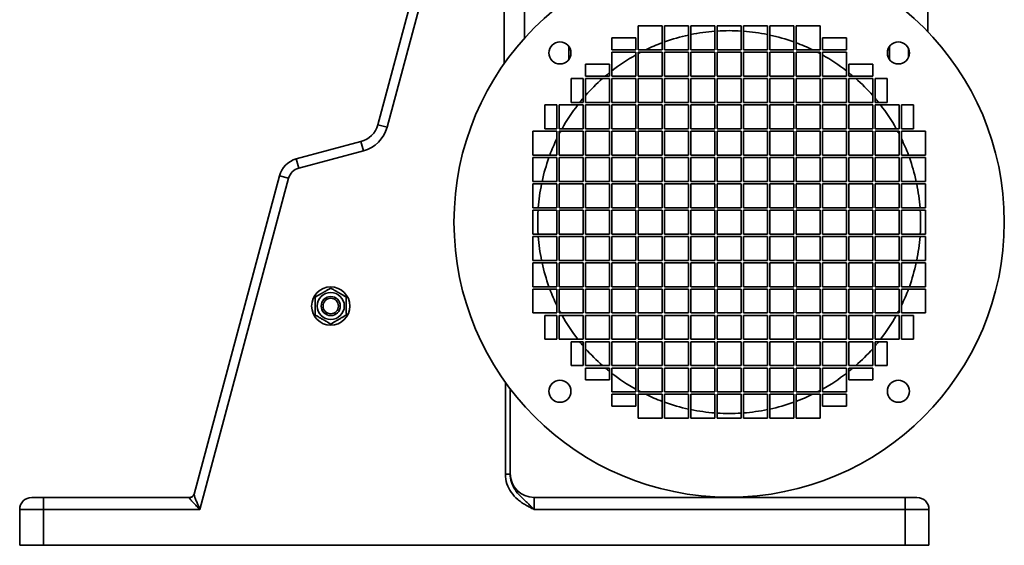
# Model space of a CAD drawing. Header units: millimetres. Extents: x 409 to 851, y 121 to 770.
# Tile 1 of 7: x 439 to 851, y 121 to 341. Entities that reach past the tile are written whole.
import ezdxf

# ---------------------------------------------------------------- set-up
doc = ezdxf.new("R2010")
doc.units = ezdxf.units.MM
doc.header["$LTSCALE"] = 3
doc.layers.add('Krawędzie widoczne(ISO)', color=7, linetype='Continuous', lineweight=35, true_color=0x262659)
doc.layers.add('Widoczne krawędzie styczne(ISO)', color=7, linetype='Continuous', lineweight=35, true_color=0x1a1a3e)

msp = doc.modelspace()

# ---------------------------------------------------------------- linework, layer by layer
at = {"layer": 'Krawędzie widoczne(ISO)'}
for p, q in [((650.4, 333.36), (650.4, 723.46)), ((818.9, 336.06), (818.9, 722.96)), ((614.87, 393.45), (589.06, 297.16)), ((641.9, 360.52), (641.9, 322.71)), ((697.9, 328.46), (697.9, 338.46)), ((697.9, 338.46), (707.9, 338.46)), ((707.9, 338.46), (707.9, 328.46)), ((708.9, 328.46), (708.9, 338.46)), ((708.9, 338.46), (718.9, 338.46)), ((718.9, 338.46), (718.9, 328.46)), ((719.9, 328.46), (719.9, 338.46)), ((719.9, 338.46), (729.9, 338.46)), ((729.9, 338.46), (729.9, 328.46)), ((730.9, 328.46), (730.9, 338.46)), ((730.9, 338.46), (740.9, 338.46)), ((740.9, 338.46), (740.9, 328.46)), ((741.9, 338.46), (751.9, 338.46)), ((741.9, 328.46), (741.9, 338.46)), ((751.9, 338.46), (751.9, 328.46)), ((752.9, 338.46), (762.9, 338.46)), ((752.9, 328.46), (752.9, 338.46)), ((762.9, 338.46), (762.9, 328.46)), ((763.9, 338.46), (773.9, 338.46)), ((763.9, 328.46), (763.9, 338.46)), ((773.9, 338.46), (773.9, 328.46)), ((686.9, 328.46), (686.9, 333.46)), ((686.9, 333.46), (696.9, 333.46)), ((696.9, 333.46), (696.9, 328.46)), ((774.9, 328.46), (774.9, 333.46)), ((774.9, 333.46), (784.9, 333.46)), ((784.9, 333.46), (784.9, 328.46)), ((696.9, 328.46), (686.9, 328.46)), ((686.9, 317.46), (686.9, 327.46)), ((686.9, 327.46), (696.9, 327.46)), ((696.9, 327.46), (696.9, 317.46)), ((707.9, 328.46), (697.9, 328.46)), ((697.9, 317.46), (697.9, 327.46)), ((697.9, 327.46), (707.9, 327.46)), ((707.9, 327.46), (707.9, 317.46)), ((718.9, 328.46), (708.9, 328.46)), ((708.9, 317.46), (708.9, 327.46)), ((708.9, 327.46), (718.9, 327.46)), ((718.9, 327.46), (718.9, 317.46)), ((729.9, 328.46), (719.9, 328.46)), ((719.9, 317.46), (719.9, 327.46)), ((719.9, 327.46), (729.9, 327.46)), ((729.9, 327.46), (729.9, 317.46)), ((740.9, 328.46), (730.9, 328.46)), ((730.9, 317.46), (730.9, 327.46)), ((730.9, 327.46), (740.9, 327.46)), ((740.9, 327.46), (740.9, 317.46)), ((751.9, 328.46), (741.9, 328.46)), ((741.9, 327.46), (751.9, 327.46)), ((741.9, 317.46), (741.9, 327.46)), ((751.9, 327.46), (751.9, 317.46)), ((762.9, 328.46), (752.9, 328.46)), ((752.9, 327.46), (762.9, 327.46)), ((752.9, 317.46), (752.9, 327.46)), ((762.9, 327.46), (762.9, 317.46)), ((773.9, 328.46), (763.9, 328.46)), ((763.9, 327.46), (773.9, 327.46)), ((763.9, 317.46), (763.9, 327.46)), ((773.9, 327.46), (773.9, 317.46)), ((784.9, 328.46), (774.9, 328.46)), ((774.9, 327.46), (784.9, 327.46)), ((774.9, 317.46), (774.9, 327.46)), ((784.9, 327.46), (784.9, 317.46)), ((810.9, 325.51), (810.9, 328.83)), ((675.9, 317.46), (675.9, 322.46)), ((675.9, 322.46), (685.9, 322.46)), ((685.9, 322.46), (685.9, 317.46)), ((785.9, 317.46), (785.9, 322.46)), ((785.9, 322.46), (795.9, 322.46)), ((795.9, 322.46), (795.9, 317.46)), ((685.9, 317.46), (675.9, 317.46)), ((696.9, 317.46), (686.9, 317.46)), ((707.9, 317.46), (697.9, 317.46)), ((718.9, 317.46), (708.9, 317.46)), ((729.9, 317.46), (719.9, 317.46)), ((740.9, 317.46), (730.9, 317.46)), ((751.9, 317.46), (741.9, 317.46)), ((762.9, 317.46), (752.9, 317.46)), ((773.9, 317.46), (763.9, 317.46)), ((784.9, 317.46), (774.9, 317.46)), ((795.9, 317.46), (785.9, 317.46)), ((669.9, 306.46), (669.9, 316.46)), ((669.9, 316.46), (674.9, 316.46)), ((674.9, 316.46), (674.9, 306.46)), ((675.9, 306.46), (675.9, 316.46)), ((675.9, 316.46), (685.9, 316.46)), ((685.9, 316.46), (685.9, 306.46)), ((686.9, 306.46), (686.9, 316.46)), ((686.9, 316.46), (696.9, 316.46)), ((696.9, 316.46), (696.9, 306.46)), ((697.9, 306.46), (697.9, 316.46)), ((697.9, 316.46), (707.9, 316.46)), ((707.9, 316.46), (707.9, 306.46)), ((708.9, 306.46), (708.9, 316.46)), ((708.9, 316.46), (718.9, 316.46)), ((718.9, 316.46), (718.9, 306.46)), ((719.9, 306.46), (719.9, 316.46)), ((719.9, 316.46), (729.9, 316.46)), ((729.9, 316.46), (729.9, 306.46)), ((730.9, 306.46), (730.9, 316.46)), ((730.9, 316.46), (740.9, 316.46)), ((740.9, 316.46), (740.9, 306.46)), ((741.9, 316.46), (751.9, 316.46)), ((741.9, 306.46), (741.9, 316.46)), ((751.9, 316.46), (751.9, 306.46)), ((752.9, 316.46), (762.9, 316.46)), ((752.9, 306.46), (752.9, 316.46)), ((762.9, 316.46), (762.9, 306.46)), ((763.9, 316.46), (773.9, 316.46)), ((763.9, 306.46), (763.9, 316.46)), ((773.9, 316.46), (773.9, 306.46)), ((774.9, 316.46), (784.9, 316.46)), ((774.9, 306.46), (774.9, 316.46)), ((784.9, 316.46), (784.9, 306.46)), ((785.9, 316.46), (795.9, 316.46)), ((785.9, 306.46), (785.9, 316.46)), ((795.9, 316.46), (795.9, 306.46)), ((796.9, 316.46), (801.9, 316.46)), ((796.9, 306.46), (796.9, 316.46)), ((801.9, 316.46), (801.9, 306.46)), ((658.9, 305.46), (663.9, 305.46)), ((658.9, 295.46), (658.9, 305.46)), ((663.9, 305.46), (663.9, 295.46)), ((664.9, 295.46), (664.9, 305.46)), ((664.9, 305.46), (674.9, 305.46)), ((674.9, 306.46), (669.9, 306.46)), ((674.9, 305.46), (674.9, 295.46)), ((685.9, 306.46), (675.9, 306.46)), ((675.9, 295.46), (675.9, 305.46)), ((675.9, 305.46), (685.9, 305.46)), ((685.9, 305.46), (685.9, 295.46)), ((696.9, 306.46), (686.9, 306.46)), ((686.9, 295.46), (686.9, 305.46)), ((686.9, 305.46), (696.9, 305.46)), ((696.9, 305.46), (696.9, 295.46)), ((707.9, 306.46), (697.9, 306.46)), ((697.9, 295.46), (697.9, 305.46)), ((697.9, 305.46), (707.9, 305.46)), ((707.9, 305.46), (707.9, 295.46)), ((718.9, 306.46), (708.9, 306.46)), ((708.9, 295.46), (708.9, 305.46)), ((708.9, 305.46), (718.9, 305.46)), ((718.9, 305.46), (718.9, 295.46)), ((729.9, 306.46), (719.9, 306.46)), ((719.9, 295.46), (719.9, 305.46)), ((719.9, 305.46), (729.9, 305.46)), ((729.9, 305.46), (729.9, 295.46)), ((740.9, 306.46), (730.9, 306.46)), ((730.9, 295.46), (730.9, 305.46)), ((730.9, 305.46), (740.9, 305.46)), ((740.9, 305.46), (740.9, 295.46)), ((751.9, 306.46), (741.9, 306.46)), ((741.9, 305.46), (751.9, 305.46)), ((741.9, 295.46), (741.9, 305.46)), ((751.9, 305.46), (751.9, 295.46)), ((762.9, 306.46), (752.9, 306.46)), ((752.9, 305.46), (762.9, 305.46)), ((752.9, 295.46), (752.9, 305.46)), ((762.9, 305.46), (762.9, 295.46)), ((773.9, 306.46), (763.9, 306.46)), ((763.9, 305.46), (773.9, 305.46)), ((763.9, 295.46), (763.9, 305.46)), ((773.9, 305.46), (773.9, 295.46)), ((784.9, 306.46), (774.9, 306.46)), ((774.9, 305.46), (784.9, 305.46)), ((774.9, 295.46), (774.9, 305.46)), ((784.9, 305.46), (784.9, 295.46)), ((795.9, 306.46), (785.9, 306.46)), ((785.9, 305.46), (795.9, 305.46)), ((785.9, 295.46), (785.9, 305.46)), ((795.9, 305.46), (795.9, 295.46)), ((801.9, 306.46), (796.9, 306.46)), ((796.9, 305.46), (806.9, 305.46)), ((796.9, 295.46), (796.9, 305.46)), ((806.9, 305.46), (806.9, 295.46)), ((807.9, 295.46), (807.9, 305.46)), ((807.9, 305.46), (812.9, 305.46)), ((812.9, 305.46), (812.9, 295.46)), ((653.9, 284.46), (653.9, 294.46)), ((653.9, 294.46), (663.9, 294.46)), ((663.9, 295.46), (658.9, 295.46)), ((663.9, 294.46), (663.9, 284.46)), ((674.9, 295.46), (664.9, 295.46)), ((664.9, 284.46), (664.9, 294.46)), ((664.9, 294.46), (674.9, 294.46)), ((674.9, 294.46), (674.9, 284.46)), ((685.9, 295.46), (675.9, 295.46)), ((675.9, 284.46), (675.9, 294.46)), ((675.9, 294.46), (685.9, 294.46)), ((685.9, 294.46), (685.9, 284.46)), ((696.9, 295.46), (686.9, 295.46)), ((686.9, 284.46), (686.9, 294.46)), ((686.9, 294.46), (696.9, 294.46)), ((696.9, 294.46), (696.9, 284.46)), ((707.9, 295.46), (697.9, 295.46)), ((697.9, 284.46), (697.9, 294.46)), ((697.9, 294.46), (707.9, 294.46)), ((707.9, 294.46), (707.9, 284.46)), ((718.9, 295.46), (708.9, 295.46)), ((708.9, 284.46), (708.9, 294.46)), ((708.9, 294.46), (718.9, 294.46)), ((718.9, 294.46), (718.9, 284.46)), ((729.9, 295.46), (719.9, 295.46)), ((719.9, 284.46), (719.9, 294.46)), ((719.9, 294.46), (729.9, 294.46)), ((729.9, 294.46), (729.9, 284.46)), ((740.9, 295.46), (730.9, 295.46)), ((730.9, 284.46), (730.9, 294.46)), ((730.9, 294.46), (740.9, 294.46)), ((740.9, 294.46), (740.9, 284.46)), ((751.9, 295.46), (741.9, 295.46)), ((741.9, 294.46), (751.9, 294.46)), ((741.9, 284.46), (741.9, 294.46)), ((751.9, 294.46), (751.9, 284.46)), ((762.9, 295.46), (752.9, 295.46)), ((752.9, 294.46), (762.9, 294.46)), ((752.9, 284.46), (752.9, 294.46)), ((762.9, 294.46), (762.9, 284.46)), ((773.9, 295.46), (763.9, 295.46)), ((763.9, 294.46), (773.9, 294.46)), ((763.9, 284.46), (763.9, 294.46)), ((773.9, 294.46), (773.9, 284.46)), ((784.9, 295.46), (774.9, 295.46)), ((774.9, 294.46), (784.9, 294.46)), ((774.9, 284.46), (774.9, 294.46)), ((784.9, 294.46), (784.9, 284.46)), ((795.9, 295.46), (785.9, 295.46)), ((785.9, 294.46), (795.9, 294.46)), ((785.9, 284.46), (785.9, 294.46)), ((795.9, 294.46), (795.9, 284.46)), ((806.9, 295.46), (796.9, 295.46)), ((796.9, 294.46), (806.9, 294.46)), ((796.9, 284.46), (796.9, 294.46)), ((806.9, 294.46), (806.9, 284.46)), ((812.9, 295.46), (807.9, 295.46)), ((807.9, 294.46), (817.9, 294.46)), ((807.9, 284.46), (807.9, 294.46)), ((817.9, 294.46), (817.9, 284.46)), ((581.99, 290.09), (554.99, 282.85)), ((663.9, 284.46), (653.9, 284.46)), ((674.9, 284.46), (664.9, 284.46)), ((685.9, 284.46), (675.9, 284.46)), ((696.9, 284.46), (686.9, 284.46)), ((707.9, 284.46), (697.9, 284.46)), ((718.9, 284.46), (708.9, 284.46)), ((729.9, 284.46), (719.9, 284.46)), ((740.9, 284.46), (730.9, 284.46)), ((751.9, 284.46), (741.9, 284.46)), ((762.9, 284.46), (752.9, 284.46)), ((773.9, 284.46), (763.9, 284.46)), ((784.9, 284.46), (774.9, 284.46)), ((795.9, 284.46), (785.9, 284.46)), ((806.9, 284.46), (796.9, 284.46)), ((817.9, 284.46), (807.9, 284.46)), ((653.9, 273.46), (653.9, 283.46)), ((653.9, 283.46), (663.9, 283.46)), ((663.9, 283.46), (663.9, 273.46)), ((664.9, 273.46), (664.9, 283.46)), ((664.9, 283.46), (674.9, 283.46)), ((674.9, 283.46), (674.9, 273.46)), ((675.9, 273.46), (675.9, 283.46)), ((675.9, 283.46), (685.9, 283.46)), ((685.9, 283.46), (685.9, 273.46)), ((686.9, 273.46), (686.9, 283.46)), ((686.9, 283.46), (696.9, 283.46)), ((696.9, 283.46), (696.9, 273.46)), ((697.9, 273.46), (697.9, 283.46)), ((697.9, 283.46), (707.9, 283.46)), ((707.9, 283.46), (707.9, 273.46)), ((708.9, 273.46), (708.9, 283.46)), ((708.9, 283.46), (718.9, 283.46)), ((718.9, 283.46), (718.9, 273.46)), ((719.9, 273.46), (719.9, 283.46)), ((719.9, 283.46), (729.9, 283.46)), ((729.9, 283.46), (729.9, 273.46)), ((730.9, 273.46), (730.9, 283.46)), ((730.9, 283.46), (740.9, 283.46)), ((740.9, 283.46), (740.9, 273.46)), ((741.9, 283.46), (751.9, 283.46)), ((741.9, 273.46), (741.9, 283.46)), ((751.9, 283.46), (751.9, 273.46)), ((752.9, 283.46), (762.9, 283.46)), ((752.9, 273.46), (752.9, 283.46)), ((762.9, 283.46), (762.9, 273.46)), ((763.9, 283.46), (773.9, 283.46)), ((763.9, 273.46), (763.9, 283.46)), ((773.9, 283.46), (773.9, 273.46)), ((774.9, 283.46), (784.9, 283.46)), ((774.9, 273.46), (774.9, 283.46)), ((784.9, 283.46), (784.9, 273.46)), ((785.9, 283.46), (795.9, 283.46)), ((785.9, 273.46), (785.9, 283.46)), ((795.9, 283.46), (795.9, 273.46)), ((796.9, 283.46), (806.9, 283.46)), ((796.9, 273.46), (796.9, 283.46)), ((806.9, 283.46), (806.9, 273.46)), ((807.9, 283.46), (817.9, 283.46)), ((807.9, 273.46), (807.9, 283.46)), ((817.9, 283.46), (817.9, 273.46)), ((547.91, 275.78), (512.27, 142.77)), ((663.9, 273.46), (653.9, 273.46)), ((653.9, 262.46), (653.9, 272.46)), ((653.9, 272.46), (663.9, 272.46)), ((663.9, 272.46), (663.9, 262.46)), ((674.9, 273.46), (664.9, 273.46)), ((664.9, 262.46), (664.9, 272.46)), ((664.9, 272.46), (674.9, 272.46)), ((674.9, 272.46), (674.9, 262.46)), ((685.9, 273.46), (675.9, 273.46)), ((675.9, 262.46), (675.9, 272.46)), ((675.9, 272.46), (685.9, 272.46)), ((685.9, 272.46), (685.9, 262.46)), ((696.9, 273.46), (686.9, 273.46)), ((686.9, 262.46), (686.9, 272.46)), ((686.9, 272.46), (696.9, 272.46)), ((696.9, 272.46), (696.9, 262.46)), ((707.9, 273.46), (697.9, 273.46)), ((697.9, 262.46), (697.9, 272.46)), ((697.9, 272.46), (707.9, 272.46)), ((707.9, 272.46), (707.9, 262.46)), ((718.9, 273.46), (708.9, 273.46)), ((708.9, 262.46), (708.9, 272.46)), ((708.9, 272.46), (718.9, 272.46)), ((718.9, 272.46), (718.9, 262.46)), ((729.9, 273.46), (719.9, 273.46)), ((719.9, 262.46), (719.9, 272.46)), ((719.9, 272.46), (729.9, 272.46)), ((729.9, 272.46), (729.9, 262.46)), ((740.9, 273.46), (730.9, 273.46)), ((730.9, 262.46), (730.9, 272.46)), ((730.9, 272.46), (740.9, 272.46)), ((740.9, 272.46), (740.9, 262.46)), ((751.9, 273.46), (741.9, 273.46)), ((741.9, 272.46), (751.9, 272.46)), ((741.9, 262.46), (741.9, 272.46)), ((751.9, 272.46), (751.9, 262.46)), ((762.9, 273.46), (752.9, 273.46)), ((752.9, 272.46), (762.9, 272.46)), ((752.9, 262.46), (752.9, 272.46)), ((762.9, 272.46), (762.9, 262.46)), ((773.9, 273.46), (763.9, 273.46)), ((763.9, 272.46), (773.9, 272.46)), ((763.9, 262.46), (763.9, 272.46)), ((773.9, 272.46), (773.9, 262.46)), ((784.9, 273.46), (774.9, 273.46)), ((774.9, 272.46), (784.9, 272.46)), ((774.9, 262.46), (774.9, 272.46)), ((784.9, 272.46), (784.9, 262.46)), ((795.9, 273.46), (785.9, 273.46)), ((785.9, 272.46), (795.9, 272.46)), ((785.9, 262.46), (785.9, 272.46)), ((795.9, 272.46), (795.9, 262.46)), ((806.9, 273.46), (796.9, 273.46)), ((796.9, 272.46), (806.9, 272.46)), ((796.9, 262.46), (796.9, 272.46)), ((806.9, 272.46), (806.9, 262.46)), ((817.9, 273.46), (807.9, 273.46)), ((807.9, 272.46), (817.9, 272.46)), ((807.9, 262.46), (807.9, 272.46)), ((817.9, 272.46), (817.9, 262.46)), ((663.9, 262.46), (653.9, 262.46)), ((653.9, 251.46), (653.9, 261.46)), ((653.9, 261.46), (663.9, 261.46)), ((663.9, 261.46), (663.9, 251.46)), ((674.9, 262.46), (664.9, 262.46)), ((664.9, 251.46), (664.9, 261.46)), ((664.9, 261.46), (674.9, 261.46)), ((674.9, 261.46), (674.9, 251.46)), ((685.9, 262.46), (675.9, 262.46)), ((675.9, 251.46), (675.9, 261.46)), ((675.9, 261.46), (685.9, 261.46)), ((685.9, 261.46), (685.9, 251.46)), ((696.9, 262.46), (686.9, 262.46)), ((686.9, 251.46), (686.9, 261.46)), ((686.9, 261.46), (696.9, 261.46)), ((696.9, 261.46), (696.9, 251.46)), ((707.9, 262.46), (697.9, 262.46)), ((697.9, 251.46), (697.9, 261.46)), ((697.9, 261.46), (707.9, 261.46)), ((707.9, 261.46), (707.9, 251.46)), ((718.9, 262.46), (708.9, 262.46)), ((708.9, 251.46), (708.9, 261.46)), ((708.9, 261.46), (718.9, 261.46)), ((718.9, 261.46), (718.9, 251.46)), ((729.9, 262.46), (719.9, 262.46)), ((719.9, 251.46), (719.9, 261.46)), ((719.9, 261.46), (729.9, 261.46)), ((729.9, 261.46), (729.9, 251.46)), ((740.9, 262.46), (730.9, 262.46)), ((730.9, 251.46), (730.9, 261.46)), ((730.9, 261.46), (740.9, 261.46)), ((740.9, 261.46), (740.9, 251.46)), ((751.9, 262.46), (741.9, 262.46)), ((741.9, 251.46), (741.9, 261.46)), ((741.9, 261.46), (751.9, 261.46)), ((751.9, 261.46), (751.9, 251.46)), ((762.9, 262.46), (752.9, 262.46)), ((752.9, 251.46), (752.9, 261.46)), ((752.9, 261.46), (762.9, 261.46)), ((762.9, 261.46), (762.9, 251.46)), ((773.9, 262.46), (763.9, 262.46)), ((763.9, 251.46), (763.9, 261.46)), ((763.9, 261.46), (773.9, 261.46)), ((773.9, 261.46), (773.9, 251.46)), ((784.9, 262.46), (774.9, 262.46)), ((774.9, 251.46), (774.9, 261.46)), ((774.9, 261.46), (784.9, 261.46)), ((784.9, 261.46), (784.9, 251.46)), ((795.9, 262.46), (785.9, 262.46)), ((785.9, 251.46), (785.9, 261.46)), ((785.9, 261.46), (795.9, 261.46)), ((795.9, 261.46), (795.9, 251.46)), ((806.9, 262.46), (796.9, 262.46)), ((796.9, 251.46), (796.9, 261.46)), ((796.9, 261.46), (806.9, 261.46)), ((806.9, 261.46), (806.9, 251.46)), ((817.9, 262.46), (807.9, 262.46)), ((807.9, 251.46), (807.9, 261.46)), ((807.9, 261.46), (817.9, 261.46)), ((817.9, 261.46), (817.9, 251.46)), ((663.9, 251.46), (653.9, 251.46)), ((674.9, 251.46), (664.9, 251.46)), ((685.9, 251.46), (675.9, 251.46)), ((696.9, 251.46), (686.9, 251.46)), ((707.9, 251.46), (697.9, 251.46)), ((718.9, 251.46), (708.9, 251.46)), ((729.9, 251.46), (719.9, 251.46)), ((740.9, 251.46), (730.9, 251.46)), ((751.9, 251.46), (741.9, 251.46)), ((762.9, 251.46), (752.9, 251.46)), ((773.9, 251.46), (763.9, 251.46)), ((784.9, 251.46), (774.9, 251.46)), ((795.9, 251.46), (785.9, 251.46)), ((806.9, 251.46), (796.9, 251.46)), ((817.9, 251.46), (807.9, 251.46)), ((653.9, 240.46), (653.9, 250.46)), ((653.9, 250.46), (663.9, 250.46)), ((663.9, 250.46), (663.9, 240.46)), ((664.9, 240.46), (664.9, 250.46)), ((664.9, 250.46), (674.9, 250.46)), ((674.9, 250.46), (674.9, 240.46)), ((675.9, 240.46), (675.9, 250.46)), ((675.9, 250.46), (685.9, 250.46)), ((685.9, 250.46), (685.9, 240.46)), ((686.9, 240.46), (686.9, 250.46)), ((686.9, 250.46), (696.9, 250.46)), ((696.9, 250.46), (696.9, 240.46)), ((697.9, 240.46), (697.9, 250.46)), ((697.9, 250.46), (707.9, 250.46)), ((707.9, 250.46), (707.9, 240.46)), ((708.9, 240.46), (708.9, 250.46)), ((708.9, 250.46), (718.9, 250.46)), ((718.9, 250.46), (718.9, 240.46)), ((719.9, 240.46), (719.9, 250.46)), ((719.9, 250.46), (729.9, 250.46)), ((729.9, 250.46), (729.9, 240.46)), ((730.9, 240.46), (730.9, 250.46)), ((730.9, 250.46), (740.9, 250.46)), ((740.9, 250.46), (740.9, 240.46)), ((741.9, 240.46), (741.9, 250.46)), ((741.9, 250.46), (751.9, 250.46)), ((751.9, 250.46), (751.9, 240.46)), ((752.9, 240.46), (752.9, 250.46)), ((752.9, 250.46), (762.9, 250.46)), ((762.9, 250.46), (762.9, 240.46)), ((763.9, 240.46), (763.9, 250.46)), ((763.9, 250.46), (773.9, 250.46)), ((773.9, 250.46), (773.9, 240.46)), ((774.9, 240.46), (774.9, 250.46)), ((774.9, 250.46), (784.9, 250.46)), ((784.9, 250.46), (784.9, 240.46)), ((785.9, 240.46), (785.9, 250.46)), ((785.9, 250.46), (795.9, 250.46)), ((795.9, 250.46), (795.9, 240.46)), ((796.9, 240.46), (796.9, 250.46)), ((796.9, 250.46), (806.9, 250.46)), ((806.9, 250.46), (806.9, 240.46)), ((807.9, 240.46), (807.9, 250.46)), ((807.9, 250.46), (817.9, 250.46)), ((817.9, 250.46), (817.9, 240.46)), ((663.9, 240.46), (653.9, 240.46)), ((653.9, 229.46), (653.9, 239.46)), ((653.9, 239.46), (663.9, 239.46)), ((663.9, 239.46), (663.9, 229.46)), ((674.9, 240.46), (664.9, 240.46)), ((664.9, 229.46), (664.9, 239.46)), ((664.9, 239.46), (674.9, 239.46)), ((674.9, 239.46), (674.9, 229.46)), ((685.9, 240.46), (675.9, 240.46)), ((675.9, 229.46), (675.9, 239.46)), ((675.9, 239.46), (685.9, 239.46)), ((685.9, 239.46), (685.9, 229.46)), ((696.9, 240.46), (686.9, 240.46)), ((686.9, 229.46), (686.9, 239.46)), ((686.9, 239.46), (696.9, 239.46)), ((696.9, 239.46), (696.9, 229.46)), ((707.9, 240.46), (697.9, 240.46)), ((697.9, 229.46), (697.9, 239.46)), ((697.9, 239.46), (707.9, 239.46)), ((707.9, 239.46), (707.9, 229.46)), ((718.9, 240.46), (708.9, 240.46)), ((708.9, 229.46), (708.9, 239.46)), ((708.9, 239.46), (718.9, 239.46)), ((718.9, 239.46), (718.9, 229.46)), ((729.9, 240.46), (719.9, 240.46)), ((719.9, 229.46), (719.9, 239.46)), ((719.9, 239.46), (729.9, 239.46)), ((729.9, 239.46), (729.9, 229.46)), ((740.9, 240.46), (730.9, 240.46)), ((730.9, 229.46), (730.9, 239.46)), ((730.9, 239.46), (740.9, 239.46)), ((740.9, 239.46), (740.9, 229.46)), ((751.9, 240.46), (741.9, 240.46)), ((741.9, 229.46), (741.9, 239.46)), ((741.9, 239.46), (751.9, 239.46)), ((751.9, 239.46), (751.9, 229.46)), ((762.9, 240.46), (752.9, 240.46)), ((752.9, 229.46), (752.9, 239.46)), ((752.9, 239.46), (762.9, 239.46)), ((762.9, 239.46), (762.9, 229.46)), ((773.9, 240.46), (763.9, 240.46)), ((763.9, 229.46), (763.9, 239.46)), ((763.9, 239.46), (773.9, 239.46)), ((773.9, 239.46), (773.9, 229.46)), ((784.9, 240.46), (774.9, 240.46)), ((774.9, 229.46), (774.9, 239.46)), ((774.9, 239.46), (784.9, 239.46)), ((784.9, 239.46), (784.9, 229.46)), ((795.9, 240.46), (785.9, 240.46)), ((785.9, 229.46), (785.9, 239.46)), ((785.9, 239.46), (795.9, 239.46)), ((795.9, 239.46), (795.9, 229.46)), ((806.9, 240.46), (796.9, 240.46)), ((796.9, 229.46), (796.9, 239.46)), ((796.9, 239.46), (806.9, 239.46)), ((806.9, 239.46), (806.9, 229.46)), ((817.9, 240.46), (807.9, 240.46)), ((807.9, 229.46), (807.9, 239.46)), ((807.9, 239.46), (817.9, 239.46)), ((817.9, 239.46), (817.9, 229.46)), ((663.9, 229.46), (653.9, 229.46)), ((653.9, 218.46), (653.9, 228.46)), ((653.9, 228.46), (663.9, 228.46)), ((663.9, 228.46), (663.9, 218.46)), ((674.9, 229.46), (664.9, 229.46)), ((664.9, 218.46), (664.9, 228.46)), ((664.9, 228.46), (674.9, 228.46)), ((674.9, 228.46), (674.9, 218.46)), ((685.9, 229.46), (675.9, 229.46)), ((675.9, 218.46), (675.9, 228.46)), ((675.9, 228.46), (685.9, 228.46)), ((685.9, 228.46), (685.9, 218.46)), ((696.9, 229.46), (686.9, 229.46)), ((686.9, 218.46), (686.9, 228.46)), ((686.9, 228.46), (696.9, 228.46)), ((696.9, 228.46), (696.9, 218.46)), ((707.9, 229.46), (697.9, 229.46)), ((697.9, 218.46), (697.9, 228.46)), ((697.9, 228.46), (707.9, 228.46)), ((707.9, 228.46), (707.9, 218.46)), ((718.9, 229.46), (708.9, 229.46)), ((708.9, 218.46), (708.9, 228.46)), ((708.9, 228.46), (718.9, 228.46)), ((718.9, 228.46), (718.9, 218.46)), ((729.9, 229.46), (719.9, 229.46)), ((719.9, 218.46), (719.9, 228.46)), ((719.9, 228.46), (729.9, 228.46)), ((729.9, 228.46), (729.9, 218.46)), ((740.9, 229.46), (730.9, 229.46)), ((730.9, 218.46), (730.9, 228.46)), ((730.9, 228.46), (740.9, 228.46)), ((740.9, 228.46), (740.9, 218.46)), ((751.9, 229.46), (741.9, 229.46)), ((741.9, 218.46), (741.9, 228.46)), ((741.9, 228.46), (751.9, 228.46)), ((751.9, 228.46), (751.9, 218.46)), ((762.9, 229.46), (752.9, 229.46)), ((752.9, 218.46), (752.9, 228.46)), ((752.9, 228.46), (762.9, 228.46)), ((762.9, 228.46), (762.9, 218.46)), ((773.9, 229.46), (763.9, 229.46)), ((763.9, 218.46), (763.9, 228.46)), ((763.9, 228.46), (773.9, 228.46)), ((773.9, 228.46), (773.9, 218.46)), ((784.9, 229.46), (774.9, 229.46)), ((774.9, 218.46), (774.9, 228.46)), ((774.9, 228.46), (784.9, 228.46)), ((784.9, 228.46), (784.9, 218.46)), ((795.9, 229.46), (785.9, 229.46)), ((785.9, 218.46), (785.9, 228.46)), ((785.9, 228.46), (795.9, 228.46)), ((795.9, 228.46), (795.9, 218.46)), ((806.9, 229.46), (796.9, 229.46)), ((796.9, 218.46), (796.9, 228.46)), ((796.9, 228.46), (806.9, 228.46)), ((806.9, 228.46), (806.9, 218.46)), ((817.9, 229.46), (807.9, 229.46)), ((807.9, 218.46), (807.9, 228.46)), ((807.9, 228.46), (817.9, 228.46)), ((817.9, 228.46), (817.9, 218.46)), ((663.9, 218.46), (653.9, 218.46)), ((674.9, 218.46), (664.9, 218.46)), ((685.9, 218.46), (675.9, 218.46)), ((696.9, 218.46), (686.9, 218.46)), ((707.9, 218.46), (697.9, 218.46)), ((718.9, 218.46), (708.9, 218.46)), ((729.9, 218.46), (719.9, 218.46)), ((740.9, 218.46), (730.9, 218.46)), ((751.9, 218.46), (741.9, 218.46)), ((762.9, 218.46), (752.9, 218.46)), ((773.9, 218.46), (763.9, 218.46)), ((784.9, 218.46), (774.9, 218.46)), ((795.9, 218.46), (785.9, 218.46)), ((806.9, 218.46), (796.9, 218.46)), ((817.9, 218.46), (807.9, 218.46)), ((658.9, 217.46), (663.9, 217.46)), ((658.9, 207.46), (658.9, 217.46)), ((663.9, 217.46), (663.9, 207.46)), ((664.9, 207.46), (664.9, 217.46)), ((664.9, 217.46), (674.9, 217.46)), ((674.9, 217.46), (674.9, 207.46)), ((675.9, 207.46), (675.9, 217.46)), ((675.9, 217.46), (685.9, 217.46)), ((685.9, 217.46), (685.9, 207.46)), ((686.9, 207.46), (686.9, 217.46)), ((686.9, 217.46), (696.9, 217.46)), ((696.9, 217.46), (696.9, 207.46)), ((697.9, 207.46), (697.9, 217.46)), ((697.9, 217.46), (707.9, 217.46)), ((707.9, 217.46), (707.9, 207.46)), ((708.9, 207.46), (708.9, 217.46)), ((708.9, 217.46), (718.9, 217.46)), ((718.9, 217.46), (718.9, 207.46)), ((719.9, 207.46), (719.9, 217.46)), ((719.9, 217.46), (729.9, 217.46)), ((729.9, 217.46), (729.9, 207.46)), ((730.9, 207.46), (730.9, 217.46)), ((730.9, 217.46), (740.9, 217.46)), ((740.9, 217.46), (740.9, 207.46)), ((741.9, 207.46), (741.9, 217.46)), ((741.9, 217.46), (751.9, 217.46)), ((751.9, 217.46), (751.9, 207.46)), ((752.9, 207.46), (752.9, 217.46)), ((752.9, 217.46), (762.9, 217.46)), ((762.9, 217.46), (762.9, 207.46)), ((763.9, 207.46), (763.9, 217.46)), ((763.9, 217.46), (773.9, 217.46)), ((773.9, 217.46), (773.9, 207.46)), ((774.9, 207.46), (774.9, 217.46)), ((774.9, 217.46), (784.9, 217.46)), ((784.9, 217.46), (784.9, 207.46)), ((785.9, 207.46), (785.9, 217.46)), ((785.9, 217.46), (795.9, 217.46)), ((795.9, 217.46), (795.9, 207.46)), ((796.9, 207.46), (796.9, 217.46)), ((796.9, 217.46), (806.9, 217.46)), ((806.9, 217.46), (806.9, 207.46)), ((807.9, 207.46), (807.9, 217.46)), ((807.9, 217.46), (812.9, 217.46)), ((812.9, 217.46), (812.9, 207.46)), ((663.9, 207.46), (658.9, 207.46)), ((674.9, 207.46), (664.9, 207.46)), ((669.9, 196.46), (669.9, 206.46)), ((669.9, 206.46), (674.9, 206.46)), ((674.9, 206.46), (674.9, 196.46)), ((685.9, 207.46), (675.9, 207.46)), ((675.9, 196.46), (675.9, 206.46)), ((675.9, 206.46), (685.9, 206.46)), ((685.9, 206.46), (685.9, 196.46)), ((696.9, 207.46), (686.9, 207.46)), ((686.9, 196.46), (686.9, 206.46)), ((686.9, 206.46), (696.9, 206.46)), ((696.9, 206.46), (696.9, 196.46)), ((707.9, 207.46), (697.9, 207.46)), ((697.9, 196.46), (697.9, 206.46)), ((697.9, 206.46), (707.9, 206.46)), ((707.9, 206.46), (707.9, 196.46)), ((718.9, 207.46), (708.9, 207.46)), ((708.9, 196.46), (708.9, 206.46)), ((708.9, 206.46), (718.9, 206.46)), ((718.9, 206.46), (718.9, 196.46)), ((729.9, 207.46), (719.9, 207.46)), ((719.9, 196.46), (719.9, 206.46)), ((719.9, 206.46), (729.9, 206.46)), ((729.9, 206.46), (729.9, 196.46)), ((740.9, 207.46), (730.9, 207.46)), ((730.9, 196.46), (730.9, 206.46)), ((730.9, 206.46), (740.9, 206.46)), ((740.9, 206.46), (740.9, 196.46)), ((751.9, 207.46), (741.9, 207.46)), ((741.9, 196.46), (741.9, 206.46)), ((741.9, 206.46), (751.9, 206.46)), ((751.9, 206.46), (751.9, 196.46)), ((762.9, 207.46), (752.9, 207.46)), ((752.9, 196.46), (752.9, 206.46)), ((752.9, 206.46), (762.9, 206.46)), ((762.9, 206.46), (762.9, 196.46)), ((773.9, 207.46), (763.9, 207.46)), ((763.9, 196.46), (763.9, 206.46)), ((763.9, 206.46), (773.9, 206.46)), ((773.9, 206.46), (773.9, 196.46)), ((784.9, 207.46), (774.9, 207.46)), ((774.9, 196.46), (774.9, 206.46)), ((774.9, 206.46), (784.9, 206.46)), ((784.9, 206.46), (784.9, 196.46)), ((795.9, 207.46), (785.9, 207.46)), ((785.9, 196.46), (785.9, 206.46)), ((785.9, 206.46), (795.9, 206.46)), ((795.9, 206.46), (795.9, 196.46)), ((806.9, 207.46), (796.9, 207.46)), ((796.9, 196.46), (796.9, 206.46)), ((796.9, 206.46), (801.9, 206.46)), ((801.9, 206.46), (801.9, 196.46)), ((812.9, 207.46), (807.9, 207.46)), ((674.9, 196.46), (669.9, 196.46)), ((685.9, 196.46), (675.9, 196.46)), ((675.9, 195.46), (685.9, 195.46)), ((675.9, 190.46), (675.9, 195.46)), ((685.9, 195.46), (685.9, 190.46)), ((696.9, 196.46), (686.9, 196.46)), ((686.9, 185.46), (686.9, 195.46)), ((686.9, 195.46), (696.9, 195.46)), ((696.9, 195.46), (696.9, 185.46)), ((707.9, 196.46), (697.9, 196.46)), ((697.9, 185.46), (697.9, 195.46)), ((697.9, 195.46), (707.9, 195.46)), ((707.9, 195.46), (707.9, 185.46)), ((718.9, 196.46), (708.9, 196.46)), ((708.9, 185.46), (708.9, 195.46)), ((708.9, 195.46), (718.9, 195.46)), ((718.9, 195.46), (718.9, 185.46)), ((729.9, 196.46), (719.9, 196.46)), ((719.9, 185.46), (719.9, 195.46)), ((719.9, 195.46), (729.9, 195.46)), ((729.9, 195.46), (729.9, 185.46)), ((740.9, 196.46), (730.9, 196.46)), ((730.9, 185.46), (730.9, 195.46)), ((730.9, 195.46), (740.9, 195.46)), ((740.9, 195.46), (740.9, 185.46)), ((751.9, 196.46), (741.9, 196.46)), ((741.9, 185.46), (741.9, 195.46)), ((741.9, 195.46), (751.9, 195.46)), ((751.9, 195.46), (751.9, 185.46)), ((762.9, 196.46), (752.9, 196.46)), ((752.9, 185.46), (752.9, 195.46)), ((752.9, 195.46), (762.9, 195.46)), ((762.9, 195.46), (762.9, 185.46)), ((773.9, 196.46), (763.9, 196.46)), ((763.9, 185.46), (763.9, 195.46)), ((763.9, 195.46), (773.9, 195.46)), ((773.9, 195.46), (773.9, 185.46)), ((784.9, 196.46), (774.9, 196.46)), ((774.9, 185.46), (774.9, 195.46)), ((774.9, 195.46), (784.9, 195.46)), ((784.9, 195.46), (784.9, 185.46)), ((795.9, 196.46), (785.9, 196.46)), ((785.9, 190.46), (785.9, 195.46)), ((785.9, 195.46), (795.9, 195.46)), ((795.9, 195.46), (795.9, 190.46)), ((801.9, 196.46), (796.9, 196.46)), ((685.9, 190.46), (675.9, 190.46)), ((795.9, 190.46), (785.9, 190.46)), ((644.4, 151.05), (644.4, 186.8)), ((696.9, 185.46), (686.9, 185.46)), ((707.9, 185.46), (697.9, 185.46)), ((718.9, 185.46), (708.9, 185.46)), ((729.9, 185.46), (719.9, 185.46)), ((740.9, 185.46), (730.9, 185.46)), ((751.9, 185.46), (741.9, 185.46)), ((762.9, 185.46), (752.9, 185.46)), ((773.9, 185.46), (763.9, 185.46)), ((784.9, 185.46), (774.9, 185.46)), ((686.9, 179.46), (686.9, 184.46)), ((686.9, 184.46), (696.9, 184.46)), ((696.9, 184.46), (696.9, 179.46)), ((697.9, 174.46), (697.9, 184.46)), ((697.9, 184.46), (707.9, 184.46)), ((707.9, 184.46), (707.9, 174.46)), ((708.9, 174.46), (708.9, 184.46)), ((708.9, 184.46), (718.9, 184.46)), ((718.9, 184.46), (718.9, 174.46)), ((719.9, 174.46), (719.9, 184.46)), ((719.9, 184.46), (729.9, 184.46)), ((729.9, 184.46), (729.9, 174.46)), ((730.9, 174.46), (730.9, 184.46)), ((730.9, 184.46), (740.9, 184.46)), ((740.9, 184.46), (740.9, 174.46)), ((741.9, 174.46), (741.9, 184.46)), ((741.9, 184.46), (751.9, 184.46)), ((751.9, 184.46), (751.9, 174.46)), ((752.9, 174.46), (752.9, 184.46)), ((752.9, 184.46), (762.9, 184.46)), ((762.9, 184.46), (762.9, 174.46)), ((763.9, 174.46), (763.9, 184.46)), ((763.9, 184.46), (773.9, 184.46)), ((773.9, 184.46), (773.9, 174.46)), ((774.9, 179.46), (774.9, 184.46)), ((774.9, 184.46), (784.9, 184.46)), ((784.9, 184.46), (784.9, 179.46)), ((696.9, 179.46), (686.9, 179.46)), ((784.9, 179.46), (774.9, 179.46)), ((707.9, 174.46), (697.9, 174.46)), ((718.9, 174.46), (708.9, 174.46)), ((729.9, 174.46), (719.9, 174.46)), ((740.9, 174.46), (730.9, 174.46)), ((751.9, 174.46), (741.9, 174.46)), ((762.9, 174.46), (752.9, 174.46)), ((773.9, 174.46), (763.9, 174.46)), ((444.4, 141.36), (449.4, 141.36)), ((510.45, 141.36), (449.4, 141.36)), ((809.4, 141.36), (654.4, 141.36)), ((809.4, 141.36), (814.4, 141.36)), ((439.4, 136.36), (439.4, 121.36)), ((819.4, 121.36), (819.4, 136.36)), ((449.4, 121.36), (439.4, 121.36)), ((449.4, 121.36), (809.4, 121.36)), ((819.4, 121.36), (809.4, 121.36))]:
    msp.add_line(p, q, dxfattribs=at)
for centre, radius in [((735.9, 256.46), 115), ((665.18, 327.17), 4.6), ((806.61, 327.17), 4.6), ((569.4, 221.36), 8), ((569.4, 221.36), 5.65), ((569.4, 221.36), 4), ((569.4, 221.36), 4), ((569.4, 221.36), 3.23), ((665.18, 185.75), 4.6), ((806.61, 185.75), 4.6)]:
    msp.add_circle(centre, radius, dxfattribs=at)
for centre, radius, start, end in [((735.9, 256.46), 80, 102.2689, 109.7246), ((735.9, 256.46), 80, 94.3012, 101.537), ((735.9, 256.46), 80, 86.4167, 93.5833), ((735.9, 256.46), 80, 78.463, 85.6988), ((735.9, 256.46), 80, 70.2754, 77.7311), ((735.9, 256.46), 80, 110.4873, 115.8419), ((735.9, 256.46), 80, 64.1581, 69.5127), ((735.9, 256.46), 80, 119.1764, 127.7705), ((735.9, 256.46), 80, 117.4392, 118.3594), ((735.9, 256.46), 80, 61.6406, 62.5608), ((735.9, 256.46), 80, 52.2295, 60.8236), ((735.9, 256.46), 80, 128.6822, 130.3149), ((735.9, 256.46), 80, 49.6851, 51.3178), ((735.9, 256.46), 80, 131.4096, 138.5904), ((735.9, 256.46), 80, 41.4096, 48.5904), ((735.9, 256.46), 80, 142.2295, 150.8236), ((735.9, 256.46), 80, 139.6851, 141.3178), ((735.9, 256.46), 80, 38.6822, 40.3149), ((735.9, 256.46), 80, 29.1764, 37.7705), ((579.41, 299.75), 10, 285, 345), ((735.9, 256.46), 80, 151.6406, 152.5608), ((735.9, 256.46), 80, 27.4392, 28.3594), ((735.9, 256.46), 80, 154.1581, 159.5127), ((735.9, 256.46), 80, 20.4873, 25.8419), ((557.57, 273.19), 10, 105, 165), ((735.9, 256.46), 80, 160.2754, 167.7311), ((735.9, 256.46), 80, 12.2689, 19.7246), ((735.9, 256.46), 80, 168.463, 175.6988), ((735.9, 256.46), 80, 4.3012, 11.537), ((735.9, 256.46), 80, 176.4167, 183.5833), ((735.9, 256.46), 80, 356.4167, 3.5833), ((735.9, 256.46), 80, 184.3012, 191.537), ((735.9, 256.46), 80, 348.463, 355.6988), ((735.9, 256.46), 80, 192.2689, 199.7246), ((735.9, 256.46), 80, 340.2754, 347.7311), ((735.9, 256.46), 80, 200.4873, 205.8419), ((735.9, 256.46), 80, 334.1581, 339.5127), ((735.9, 256.46), 80, 207.4392, 208.3594), ((735.9, 256.46), 80, 331.6406, 332.5608), ((735.9, 256.46), 80, 209.1764, 217.7705), ((735.9, 256.46), 80, 322.2295, 330.8236), ((735.9, 256.46), 80, 218.6822, 220.3149), ((735.9, 256.46), 80, 319.6851, 321.3178), ((735.9, 256.46), 80, 221.4096, 228.5904), ((735.9, 256.46), 80, 311.4096, 318.5904), ((735.9, 256.46), 80, 229.6851, 231.3178), ((735.9, 256.46), 80, 308.6822, 310.3149), ((735.9, 256.46), 80, 232.2295, 240.8236), ((735.9, 256.46), 80, 299.1764, 307.7705), ((735.9, 256.46), 80, 241.6406, 242.5608), ((735.9, 256.46), 80, 297.4392, 298.3594), ((735.9, 256.46), 80, 244.1581, 249.5127), ((735.9, 256.46), 80, 250.2754, 257.7311), ((735.9, 256.46), 80, 282.2689, 289.7246), ((735.9, 256.46), 80, 290.4873, 295.8419), ((735.9, 256.46), 80, 258.463, 265.6988), ((735.9, 256.46), 80, 274.3012, 281.537), ((735.9, 256.46), 80, 266.4167, 273.5833), ((654.4, 151.36), 10, 180, 270), ((444.4, 136.36), 5, 90, 180), ((814.4, 136.36), 5, 0, 90)]:
    msp.add_arc(centre, radius, start, end, dxfattribs=at)
for points in [[(562.88, 225.09), (566.13, 226.98), (569.37, 228.86)], [(569.37, 228.86), (572.63, 227), (575.88, 225.13)], [(562.91, 217.59), (562.9, 221.34), (562.88, 225.09)], [(575.88, 225.13), (575.9, 221.38), (575.91, 217.62)], [(569.42, 213.85), (566.16, 215.72), (562.91, 217.59)], [(575.91, 217.62), (572.66, 215.74), (569.42, 213.85)]]:
    msp.add_rational_spline(points, [1, 1.15470053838, 1], degree=2, dxfattribs=at)
for points, knots in [([(510.45, 141.36), (510.58, 141.36), (510.73, 141.37), (511.04, 141.45), (511.2, 141.51), (511.54, 141.7), (511.72, 141.84), (512, 142.16), (512.12, 142.35), (512.23, 142.61), (512.25, 142.68), (512.27, 142.75)], [0, 0, 0, 0, 0.0487596, 0.0487596, 0.1046367, 0.1046367, 0.172821, 0.172821, 0.2414289, 0.2414289, 0.2642899, 0.2642899, 0.2642899, 0.2642899]), ([(510.45, 141.36), (510.59, 141.36), (510.75, 141.38), (511.08, 141.46), (511.26, 141.53), (511.6, 141.74), (511.77, 141.89), (512.05, 142.23), (512.16, 142.42), (512.24, 142.66), (512.26, 142.7), (512.27, 142.74)], [0, 0, 0, 0, 0.0522693, 0.0522693, 0.1112414, 0.1112414, 0.1805335, 0.1805335, 0.2490742, 0.2490742, 0.2638671, 0.2638671, 0.2638671, 0.2638671])]:
    msp.add_open_spline(points, degree=3, knots=knots, dxfattribs=at)
at = {"layer": 'Widoczne krawędzie styczne(ISO)'}
for p, q in [((592.93, 296.12), (618.73, 392.42)), ((592.93, 296.12), (589.06, 297.16)), ((583.03, 286.22), (581.99, 290.09)), ((556.02, 278.99), (583.03, 286.22)), ((556.02, 278.99), (554.99, 282.85)), ((551.78, 274.75), (547.91, 275.78)), ((551.78, 274.75), (514.7, 136.36)), ((642.4, 189.5), (642.4, 151.05)), ((644.4, 151.05), (642.4, 151.05)), ((449.4, 141.36), (449.4, 136.36)), ((654.4, 141.36), (654.4, 136.36)), ((809.4, 141.36), (809.4, 136.36)), ((449.4, 136.36), (439.4, 136.36)), ((449.4, 121.36), (449.4, 136.36)), ((449.4, 136.36), (514.7, 136.36)), ((654.4, 136.36), (809.4, 136.36)), ((819.4, 136.36), (809.4, 136.36)), ((809.4, 136.36), (809.4, 121.36))]:
    msp.add_line(p, q, dxfattribs=at)
for centre, radius, start, end in [((579.41, 299.75), 14, 285, 345), ((557.57, 273.19), 6, 105, 165)]:
    msp.add_arc(centre, radius, start, end, dxfattribs=at)
for points in [[(668.92, 324.48), (668.92, 326.24), (668.92, 328.04), (668.92, 329.86)], [(802.87, 324.48), (802.87, 326.24), (802.87, 328.04), (802.87, 329.86)]]:
    msp.add_open_spline(points, degree=3, dxfattribs=at)
for points, knots in [([(642.4, 151.05), (642.4, 149.72), (642.83, 147.02), (644.68, 143.39), (646.98, 140.92), (649.12, 139.29), (650.83, 138.22), (652.59, 137.26), (653.78, 136.66), (654.39, 136.36), (654.39, 136.36), (654.4, 136.36)], [0, 0, 0, 0, 0.400848, 0.801697, 1.202545, 1.402969, 1.603393, 1.803817, 2.004241, 2.004241, 2.00579, 2.00579, 2.00579, 2.00579]), ([(654.4, 136.36), (654.39, 136.36), (654.39, 136.37), (653.89, 136.87), (652.89, 137.86), (651.42, 139.26), (650, 140.58), (648.22, 142.3), (646.3, 144.55), (644.76, 147.66), (644.4, 149.93), (644.4, 151.05)], [-2.00579, -2.00579, -2.00579, -2.00579, -2.004241, -2.004241, -1.803817, -1.603393, -1.402969, -1.202545, -0.801697, -0.400848, 0, 0, 0, 0]), ([(510.45, 141.36), (510.31, 141.36), (510.3, 141.15), (510.97, 140.31), (512.04, 139.13), (513.32, 137.78), (514.23, 136.84), (514.69, 136.36), (514.69, 136.36), (514.7, 136.36)], [-1.203381, -1.203381, -1.203381, -1.203381, -0.962705, -0.722029, -0.481353, -0.240676, 0, 0, 0.001414, 0.001414, 0.001414, 0.001414]), ([(514.7, 136.36), (514.7, 136.36), (514.69, 136.36), (514.43, 136.98), (513.91, 138.2), (513.19, 139.93), (512.59, 141.45), (512.28, 142.4), (512.26, 142.7), (512.27, 142.77)], [-0.001414, -0.001414, -0.001414, -0.001414, 0, 0, 0.240676, 0.481353, 0.722029, 0.962705, 1.102765, 1.102765, 1.102765, 1.102765])]:
    msp.add_open_spline(points, degree=3, knots=knots, dxfattribs=at)

doc.saveas('drawing.dxf')
